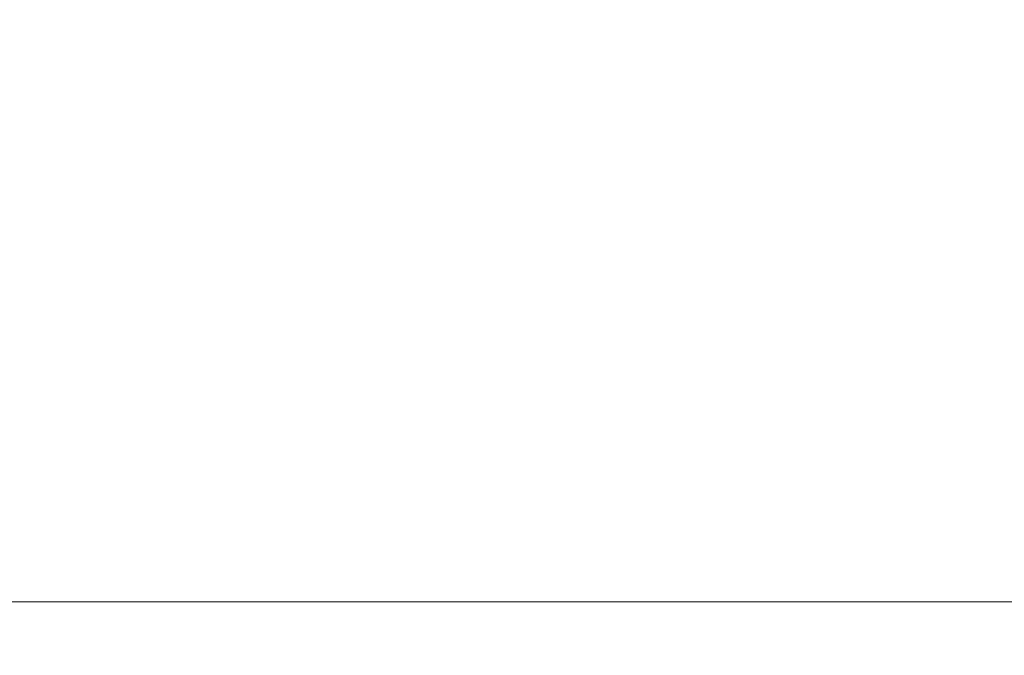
# Model space of a CAD drawing. Header units: millimetres. Extents: x 8 to 290, y 2 to 202.
# Tile 62 of 189: x 40 to 54, y 159 to 168. Entities that reach past the tile are written whole.
import ezdxf

# ---------------------------------------------------------------- set-up
doc = ezdxf.new("R2010")
doc.units = ezdxf.units.MM
doc.styles.add('SLDTEXTSTYLE2', font='TXT', dxfattribs={"width": 0.605})
doc.dimstyles.new('SLDDIMSTYLE2', dxfattribs={"dimtxt": 2.568319, "dimasz": 3, "dimexe": 0, "dimexo": 0.0625, "dimgap": 0.64208, "dimtad": 1, "dimlfac": 20, "dimrnd": 1e-09, "dimzin": 12, "dimdsep": 46, "dimtxsty": 'SLDTEXTSTYLE2', "dimsah": 1, "dimcen": 0.09, "dimadec": 0, "dimazin": 3, "dimtfac": 1, "dimtofl": 0, "dimtmove": 0, "dimatfit": 3, "dimfxl": 1, "dimfrac": 2, "dimtolj": 1, "dimtzin": 12, "dimarcsym": 0})

# ---------------------------------------------------------------- blocks, each defined once
blk = doc.blocks.new('_D_3')
at = {"color": 7, "linetype": 'Continuous', "lineweight": 0}
blk.add_line((33.892, 159.579), (139.492, 159.579), dxfattribs=at)
at = {"color": 7, "linetype": 'Continuous', "lineweight": 18}
for points in [[(33.892, 159.579), (36.892, 158.829), (36.892, 160.329)], [(139.492, 159.579), (136.492, 160.329), (136.492, 158.829)]]:
    blk.add_solid(points, dxfattribs=at)
at = {"color": 7, "linetype": 'Continuous', "lineweight": 18, "insert": (82.772, 162.99), "char_height": 2.6458, "attachment_point": 1, "style": 'SLDTEXTSTYLE2'}
blk.add_mtext('2112', dxfattribs=at)

msp = doc.modelspace()

# ---------------------------------------------------------------- dimensions: what is measured, and where the dimension line sits
at = {"color": 7, "linetype": 'Continuous', "lineweight": 18}
dim = msp.add_linear_dim(base=(139.49172, 159.57894), p1=(33.89172, 175.63584), p2=(139.49172, 175.63584), dimstyle='SLDDIMSTYLE2', dxfattribs=at)
dim.commit()
dim.dimension.update_dxf_attribs({"geometry": '_D_3', "text_midpoint": (86.69172, 159.57894), "dimtype": 160})

doc.saveas('drawing.dxf')
